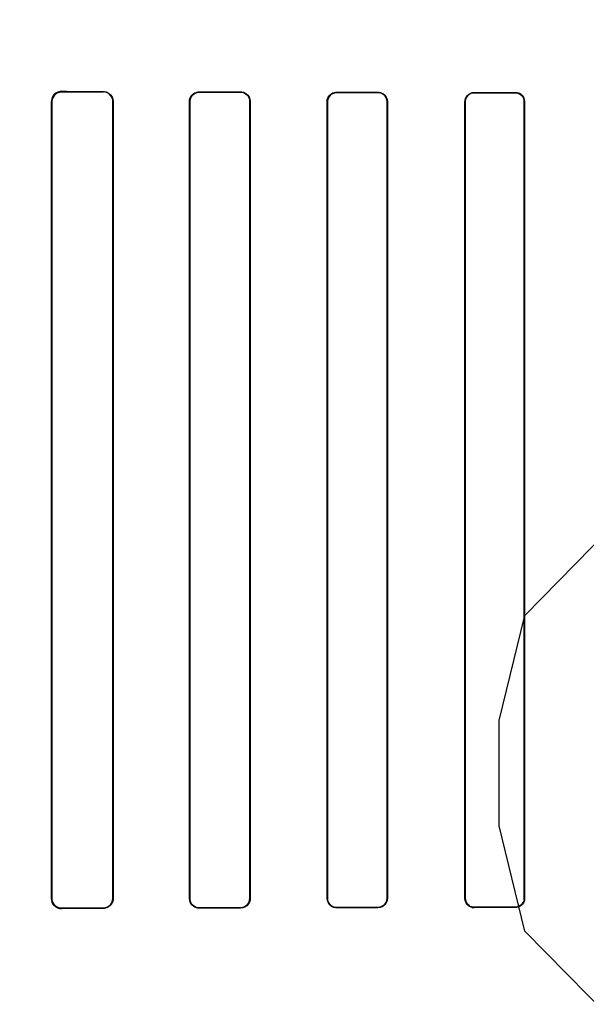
# Model space of a CAD drawing. Header units: millimetres. Extents: x 0 to 297, y 0 to 210.
# Tile 138 of 256: x 55.988 to 56.153, y 157.752 to 158.039. Entities that reach past the tile are written whole.
import ezdxf

# ---------------------------------------------------------------- set-up
doc = ezdxf.new("R2010")
doc.units = ezdxf.units.MM
doc.header["$LTSCALE"] = 16.335
doc.layers.get('0').update_dxf_attribs({"linetype": 'CONTINUOUS'})
for name, color, linetype in [('AXES_REF', 7, 'CONTINUOUS'), ('INTFCLR_1', 7, 'CONTINUOUS'), ('INTFCLR_72935', 7, 'CONTINUOUS')]:
    doc.layers.add(name, color=color, linetype=linetype)

msp = doc.modelspace()

# ---------------------------------------------------------------- linework, layer by layer
at = {"color": 7, "linetype": 'Continuous'}
for p, q in [((56.1349, 157.86568), (56.1649, 157.89632)), ((56.1274, 157.83504), (56.1349, 157.86568)), ((56.1274, 157.8044), (56.1274, 157.83504)), ((56.1349, 157.77377), (56.1274, 157.8044)), ((56.1649, 157.74313), (56.1349, 157.77377))]:
    msp.add_line(p, q, dxfattribs=at)
for radius in [7.75666, 7.756, 7.70633]:
    msp.add_circle((57.5224, 154.5393), radius, dxfattribs=at)
msp.add_arc((57.5224, 154.5393), 7.68, 278.277129, 261.722871, dxfattribs=at)
at = {"layer": 'AXES_REF', "color": 9, "linetype": 'Continuous'}
for radius in [7.07561, 4.74286]:
    msp.add_circle((57.5224, 154.5393), radius, dxfattribs=at)
at = {"layer": 'INTFCLR_1', "color": 9, "linetype": 'Continuous'}
for p, q in [((56.00018, 158.0183), (56.00018, 158.01818)), ((56.01218, 158.01814), (56.01218, 158.01825)), ((56.04018, 158.01817), (56.04018, 158.01806)), ((56.05218, 158.01803), (56.05218, 158.01813)), ((56.08018, 158.01806), (56.08018, 158.01796)), ((56.09218, 158.01794), (56.09218, 158.01804)), ((56.12018, 158.01798), (56.12018, 158.01789)), ((56.13218, 158.01787), (56.13218, 158.01796)), ((55.99728, 158.01529), (55.99715, 158.01529)), ((56.01513, 158.01529), (56.01502, 158.01529)), ((56.0374, 158.01529), (56.03729, 158.01529)), ((56.05501, 158.01529), (56.05491, 158.01529)), ((56.07749, 158.01529), (56.07739, 158.01529)), ((56.09492, 158.01529), (56.09482, 158.01529)), ((56.11757, 158.01529), (56.11747, 158.01529)), ((56.13485, 158.01529), (56.13476, 158.01529)), ((55.99715, 157.78329), (55.99728, 157.78329)), ((56.01502, 157.78329), (56.01513, 157.78329)), ((56.03729, 157.78329), (56.0374, 157.78329)), ((56.05491, 157.78329), (56.05501, 157.78329)), ((56.07739, 157.78329), (56.07749, 157.78329)), ((56.09482, 157.78329), (56.09492, 157.78329)), ((56.11747, 157.78329), (56.11757, 157.78329)), ((56.13476, 157.78329), (56.13485, 157.78329)), ((56.00018, 157.7804), (56.00018, 157.78028)), ((56.01218, 157.78032), (56.01218, 157.78044)), ((56.04018, 157.78052), (56.04018, 157.78041)), ((56.05218, 157.78044), (56.05218, 157.78055)), ((56.08018, 157.78061), (56.08018, 157.78051)), ((56.09218, 157.78054), (56.09218, 157.78063)), ((56.12018, 157.78068), (56.12018, 157.78059)), ((56.13218, 157.78061), (56.13218, 157.7807))]:
    msp.add_line(p, q, dxfattribs=at)
at = {"layer": 'INTFCLR_1', "color": 6, "linetype": 'Continuous'}
for p, q in [((55.99715, 157.78329), (55.99715, 158.01529)), ((55.99728, 157.78329), (55.99728, 158.01529)), ((56.01502, 158.01529), (56.01502, 157.78329)), ((56.01513, 158.01529), (56.01513, 157.78329)), ((56.03729, 157.78329), (56.03729, 158.01529)), ((56.0374, 157.78329), (56.0374, 158.01529)), ((56.05491, 158.01529), (56.05491, 157.78329)), ((56.05501, 158.01529), (56.05501, 157.78329)), ((56.07739, 157.78329), (56.07739, 158.01529)), ((56.07749, 157.78329), (56.07749, 158.01529)), ((56.09482, 158.01529), (56.09482, 157.78329)), ((56.09492, 158.01529), (56.09492, 157.78329)), ((56.11747, 157.78329), (56.11747, 158.01529)), ((56.11757, 157.78329), (56.11757, 158.01529)), ((56.13476, 158.01529), (56.13476, 157.78329)), ((56.13485, 158.01529), (56.13485, 157.78329))]:
    msp.add_line(p, q, dxfattribs=at)
at = {"layer": 'INTFCLR_1', "color": 7, "linetype": 'Continuous'}
msp.add_lwpolyline([(55.99918, 157.78044), (55.99928, 157.78041), (55.99939, 157.78038), (55.99949, 157.78035), (55.9996, 157.78033), (55.99971, 157.78031), (55.99983, 157.7803), (55.99994, 157.78029), (56.00006, 157.78028), (56.00018, 157.78028)], dxfattribs=at)
at = {"layer": 'INTFCLR_1', "color": 6, "linetype": 'Continuous'}
for centre, major_axis, start_param, end_param in [((56.30618, 158.01929), (0.41724, 0), -2.394089, -2.352695), ((56.30618, 158.01929), (0.44124, 0), -2.337129, -2.300034), ((56.30618, 158.01929), (0.41724, 0), -2.262072, -2.225293), ((56.30618, 158.01929), (0.44124, 0), -2.217858, -2.184193), ((56.30618, 158.01929), (0.41724, 0), -2.143198, -2.109347), ((56.30618, 158.01929), (0.44124, 0), -2.10853, -2.077154), ((56.30618, 158.01929), (0.41724, 0), -2.032847, -2.000965), ((56.30618, 158.01929), (0.44124, 0), -2.005937, -1.976148), ((56.30618, 157.77929), (0.44124, 0), 2.300034, 2.337129), ((56.30618, 157.77929), (0.41724, 0), 2.352695, 2.394089), ((56.30618, 157.77929), (0.44124, 0), 2.184193, 2.217858), ((56.30618, 157.77929), (0.41724, 0), 2.225293, 2.262072), ((56.30618, 157.77929), (0.44124, 0), 2.077154, 2.10853), ((56.30618, 157.77929), (0.41724, 0), 2.109347, 2.143198), ((56.30618, 157.77929), (0.44124, 0), 1.976148, 2.005937), ((56.30618, 157.77929), (0.41724, 0), 2.000965, 2.032847)]:
    msp.add_ellipse(centre, major_axis=major_axis, ratio=0.003491, start_param=start_param, end_param=end_param, dxfattribs=at)
for points, knots in [([(55.99728, 158.01529), (55.99728, 158.01587), (55.99772, 158.01737), (55.99928, 158.01818), (56.00018, 158.01818)], [0, 0, 0, 0, 0.392608, 1, 1, 1, 1]), ([(56.01218, 158.01825), (56.01277, 158.01825), (56.01431, 158.01779), (56.01513, 158.0162), (56.01513, 158.01529)], [0, 0, 0, 0, 0.394588, 1, 1, 1, 1]), ([(56.03729, 158.01529), (56.03729, 158.01588), (56.03775, 158.01739), (56.0393, 158.01817), (56.04018, 158.01817)], [0, 0, 0, 0, 0.405294, 1, 1, 1, 1]), ([(56.0374, 158.01529), (56.0374, 158.01587), (56.03785, 158.01732), (56.03934, 158.01806), (56.04018, 158.01806)], [0, 0, 0, 0, 0.4116, 1, 1, 1, 1]), ([(56.05218, 158.01813), (56.05271, 158.01813), (56.05418, 158.01772), (56.05501, 158.01619), (56.05501, 158.01529)], [0, 0, 0, 0, 0.373746, 1, 1, 1, 1]), ([(56.05218, 158.01803), (56.05269, 158.01803), (56.0541, 158.01764), (56.05491, 158.01616), (56.05491, 158.01529)], [0, 0, 0, 0, 0.369219, 1, 1, 1, 1]), ([(56.07739, 158.01529), (56.07739, 158.01588), (56.07786, 158.01734), (56.07935, 158.01806), (56.08018, 158.01806)], [0, 0, 0, 0, 0.419413, 1, 1, 1, 1]), ([(56.07749, 158.01529), (56.07749, 158.01586), (56.07795, 158.01727), (56.07939, 158.01797), (56.08018, 158.01796)], [0, 0, 0, 0, 0.422805, 1, 1, 1, 1]), ([(56.09218, 158.01804), (56.09268, 158.01804), (56.0941, 158.01766), (56.09492, 158.01618), (56.09492, 158.01529)], [0, 0, 0, 0, 0.361997, 1, 1, 1, 1]), ([(56.09218, 158.01794), (56.09272, 158.01794), (56.0941, 158.01752), (56.09482, 158.01609), (56.09482, 158.01529)], [0, 0, 0, 0, 0.401644, 1, 1, 1, 1]), ([(56.11747, 158.01529), (56.11747, 158.01588), (56.11794, 158.01729), (56.11939, 158.01798), (56.12018, 158.01798)], [0, 0, 0, 0, 0.429291, 1, 1, 1, 1]), ([(56.11757, 158.01529), (56.11757, 158.01586), (56.11802, 158.01723), (56.11942, 158.01789), (56.12018, 158.01789)], [0, 0, 0, 0, 0.431437, 1, 1, 1, 1]), ([(56.13218, 158.01796), (56.13266, 158.01796), (56.13403, 158.01761), (56.13485, 158.01616), (56.13485, 158.01529)], [0, 0, 0, 0, 0.354298, 1, 1, 1, 1]), ([(56.13218, 158.01787), (56.13269, 158.01787), (56.13404, 158.01747), (56.13476, 158.01608), (56.13476, 158.01529)], [0, 0, 0, 0, 0.393954, 1, 1, 1, 1]), ([(56.00018, 157.7804), (55.9996, 157.78039), (55.99809, 157.78083), (55.99728, 157.78239), (55.99728, 157.78329)], [0, 0, 0, 0, 0.39382, 1, 1, 1, 1]), ([(56.01502, 157.78329), (56.01502, 157.7827), (56.01457, 157.78122), (56.01304, 157.78044), (56.01218, 157.78044)], [0, 0, 0, 0, 0.402384, 1, 1, 1, 1]), ([(56.01513, 157.78329), (56.01513, 157.7827), (56.01468, 157.78115), (56.01309, 157.78032), (56.01218, 157.78032)], [0, 0, 0, 0, 0.39343, 1, 1, 1, 1]), ([(56.04018, 157.78041), (56.03962, 157.78041), (56.03812, 157.78082), (56.03729, 157.78238), (56.03729, 157.78329)], [0, 0, 0, 0, 0.379371, 1, 1, 1, 1]), ([(56.04018, 157.78052), (56.03965, 157.78051), (56.03821, 157.78091), (56.0374, 157.78241), (56.0374, 157.78329)], [0, 0, 0, 0, 0.373842, 1, 1, 1, 1]), ([(56.05491, 157.78329), (56.05491, 157.78271), (56.05446, 157.78128), (56.05299, 157.78055), (56.05218, 157.78055)], [0, 0, 0, 0, 0.417006, 1, 1, 1, 1]), ([(56.05501, 157.78329), (56.05501, 157.78269), (56.05455, 157.78121), (56.05302, 157.78044), (56.05218, 157.78044)], [0, 0, 0, 0, 0.412854, 1, 1, 1, 1]), ([(56.08018, 157.78051), (56.07966, 157.78051), (56.07822, 157.78089), (56.07739, 157.78239), (56.07739, 157.78329)], [0, 0, 0, 0, 0.365847, 1, 1, 1, 1]), ([(56.08018, 157.78061), (56.07968, 157.78061), (56.0783, 157.78097), (56.07749, 157.78242), (56.07749, 157.78329)], [0, 0, 0, 0, 0.362579, 1, 1, 1, 1]), ([(56.09482, 157.78329), (56.09482, 157.78271), (56.09437, 157.78132), (56.09295, 157.78064), (56.09218, 157.78063)], [0, 0, 0, 0, 0.426865, 1, 1, 1, 1]), ([(56.09492, 157.78329), (56.09492, 157.78269), (56.09445, 157.78126), (56.09298, 157.78054), (56.09218, 157.78054)], [0, 0, 0, 0, 0.424164, 1, 1, 1, 1]), ([(56.12018, 157.78059), (56.11969, 157.78059), (56.11829, 157.78095), (56.11747, 157.78241), (56.11747, 157.78329)], [0, 0, 0, 0, 0.356865, 1, 1, 1, 1]), ([(56.12018, 157.78068), (56.11965, 157.78068), (56.11829, 157.78108), (56.11757, 157.78249), (56.11757, 157.78329)], [0, 0, 0, 0, 0.396507, 1, 1, 1, 1]), ([(56.13476, 157.78329), (56.13476, 157.78272), (56.1343, 157.78136), (56.13292, 157.7807), (56.13218, 157.7807)], [0, 0, 0, 0, 0.434514, 1, 1, 1, 1]), ([(56.13485, 157.78329), (56.13485, 157.7827), (56.13438, 157.78129), (56.13295, 157.78061), (56.13218, 157.78061)], [0, 0, 0, 0, 0.432834, 1, 1, 1, 1])]:
    msp.add_open_spline(points, degree=3, knots=knots, dxfattribs=at)
at = {"layer": 'INTFCLR_1', "color": 7, "linetype": 'Continuous'}
msp.add_open_spline([(56.00018, 157.78028), (55.99956, 157.78028), (55.99799, 157.78074), (55.99715, 157.78237), (55.99715, 157.78329)], degree=3, knots=[0, 0, 0, 0, 0.401573, 1, 1, 1, 1], dxfattribs=at)
at = {"layer": 'INTFCLR_72935', "color": 9, "linetype": 'Continuous'}
for p, q in [((56.00018, 158.01818), (56.00018, 158.0183)), ((56.01218, 158.01825), (56.01218, 158.01814)), ((56.04018, 158.01806), (56.04018, 158.01817)), ((56.05218, 158.01813), (56.05218, 158.01803)), ((56.08018, 158.01796), (56.08018, 158.01806)), ((56.09218, 158.01804), (56.09218, 158.01794)), ((56.12018, 158.01789), (56.12018, 158.01798)), ((56.13218, 158.01796), (56.13218, 158.01787)), ((55.99715, 158.01529), (55.99728, 158.01529)), ((56.01502, 158.01529), (56.01513, 158.01529)), ((56.03729, 158.01529), (56.0374, 158.01529)), ((56.05491, 158.01529), (56.05501, 158.01529)), ((56.07739, 158.01529), (56.07749, 158.01529)), ((56.09482, 158.01529), (56.09492, 158.01529)), ((56.11747, 158.01529), (56.11757, 158.01529)), ((56.13476, 158.01529), (56.13485, 158.01529)), ((55.99728, 157.78329), (55.99715, 157.78329)), ((56.01513, 157.78329), (56.01502, 157.78329)), ((56.0374, 157.78329), (56.03729, 157.78329)), ((56.05501, 157.78329), (56.05491, 157.78329)), ((56.07749, 157.78329), (56.07739, 157.78329)), ((56.09492, 157.78329), (56.09482, 157.78329)), ((56.11757, 157.78329), (56.11747, 157.78329)), ((56.13485, 157.78329), (56.13476, 157.78329)), ((56.00018, 157.78028), (56.00018, 157.7804)), ((56.01218, 157.78044), (56.01218, 157.78032)), ((56.04018, 157.78041), (56.04018, 157.78052)), ((56.05218, 157.78055), (56.05218, 157.78044)), ((56.08018, 157.78051), (56.08018, 157.78061)), ((56.09218, 157.78063), (56.09218, 157.78054)), ((56.12018, 157.78059), (56.12018, 157.78068)), ((56.13218, 157.7807), (56.13218, 157.78061))]:
    msp.add_line(p, q, dxfattribs=at)
at = {"layer": 'INTFCLR_72935', "color": 6, "linetype": 'Continuous'}
for p, q in [((55.99715, 158.01529), (55.99715, 157.78329)), ((55.99728, 158.01529), (55.99728, 157.78329)), ((56.01502, 157.78329), (56.01502, 158.01529)), ((56.01513, 157.78329), (56.01513, 158.01529)), ((56.03729, 158.01529), (56.03729, 157.78329)), ((56.0374, 158.01529), (56.0374, 157.78329)), ((56.05491, 157.78329), (56.05491, 158.01529)), ((56.05501, 157.78329), (56.05501, 158.01529)), ((56.07739, 158.01529), (56.07739, 157.78329)), ((56.07749, 158.01529), (56.07749, 157.78329)), ((56.09482, 157.78329), (56.09482, 158.01529)), ((56.09492, 157.78329), (56.09492, 158.01529)), ((56.11747, 158.01529), (56.11747, 157.78329)), ((56.11757, 158.01529), (56.11757, 157.78329)), ((56.13476, 157.78329), (56.13476, 158.01529)), ((56.13485, 157.78329), (56.13485, 158.01529))]:
    msp.add_line(p, q, dxfattribs=at)
at = {"layer": 'INTFCLR_72935', "color": 7, "linetype": 'Continuous'}
msp.add_lwpolyline([(55.99918, 158.01813), (55.99928, 158.01816), (55.99939, 158.01819), (55.99949, 158.01822), (55.9996, 158.01824), (55.99971, 158.01826), (55.99983, 158.01828), (55.99994, 158.01829), (56.00006, 158.0183), (56.00018, 158.0183)], dxfattribs=at)
at = {"layer": 'INTFCLR_72935', "color": 6, "linetype": 'Continuous'}
msp.add_arc((56.00016, 157.78329), 0.00301, 180.0019, 270.2168, dxfattribs=at)
for centre, major_axis, start_param, end_param in [((56.30618, 158.01929), (0.41724, 0), -2.394089, -2.352695), ((56.30618, 158.01929), (0.44124, 0), -2.337129, -2.300034), ((56.30618, 158.01929), (0.41724, 0), -2.262072, -2.225293), ((56.30618, 158.01929), (0.44124, 0), -2.217858, -2.184193), ((56.30618, 158.01929), (0.41724, 0), -2.143198, -2.109347), ((56.30618, 158.01929), (0.44124, 0), -2.10853, -2.077154), ((56.30618, 158.01929), (0.41724, 0), -2.032847, -2.000965), ((56.30618, 158.01929), (0.44124, 0), -2.005937, -1.976148), ((56.30618, 157.77929), (0.44124, 0), 2.300034, 2.337129), ((56.30618, 157.77929), (0.41724, 0), 2.352695, 2.394089), ((56.30618, 157.77929), (0.44124, 0), 2.184193, 2.217858), ((56.30618, 157.77929), (0.41724, 0), 2.225293, 2.262072), ((56.30618, 157.77929), (0.44124, 0), 2.077154, 2.10853), ((56.30618, 157.77929), (0.41724, 0), 2.109347, 2.143198), ((56.30618, 157.77929), (0.44124, 0), 1.976148, 2.005937), ((56.30618, 157.77929), (0.41724, 0), 2.000965, 2.032847)]:
    msp.add_ellipse(centre, major_axis=major_axis, ratio=0.003491, start_param=start_param, end_param=end_param, dxfattribs=at)
at = {"layer": 'INTFCLR_72935', "color": 7, "linetype": 'Continuous'}
msp.add_open_spline([(56.00018, 158.0183), (55.99956, 158.01829), (55.99799, 158.01783), (55.99715, 158.01621), (55.99715, 158.01529)], degree=3, knots=[0, 0, 0, 0, 0.401573, 1, 1, 1, 1], dxfattribs=at)
at = {"layer": 'INTFCLR_72935', "color": 6, "linetype": 'Continuous'}
for points, knots in [([(56.00018, 158.01818), (55.99959, 158.01818), (55.99808, 158.01773), (55.99728, 158.01617), (55.99728, 158.01529)], [0, 0, 0, 0, 0.398583, 1, 1, 1, 1]), ([(56.01218, 158.01825), (56.01278, 158.01825), (56.01432, 158.01778), (56.01513, 158.01619), (56.01513, 158.01529)], [0, 0, 0, 0, 0.400719, 1, 1, 1, 1]), ([(56.01502, 158.01529), (56.01502, 158.01587), (56.01457, 158.01735), (56.01304, 158.01814), (56.01218, 158.01814)], [0, 0, 0, 0, 0.400302, 1, 1, 1, 1]), ([(56.03729, 158.01529), (56.03729, 158.01588), (56.03775, 158.01739), (56.0393, 158.01817), (56.04018, 158.01817)], [0, 0, 0, 0, 0.404898, 1, 1, 1, 1]), ([(56.04018, 158.01806), (56.03964, 158.01806), (56.03819, 158.01765), (56.0374, 158.01616), (56.0374, 158.01529)], [0, 0, 0, 0, 0.383513, 1, 1, 1, 1]), ([(56.05218, 158.01813), (56.05273, 158.01813), (56.0542, 158.01771), (56.05501, 158.01618), (56.05501, 158.01529)], [0, 0, 0, 0, 0.383063, 1, 1, 1, 1]), ([(56.05491, 158.01529), (56.05491, 158.01587), (56.05446, 158.0173), (56.05299, 158.01803), (56.05218, 158.01803)], [0, 0, 0, 0, 0.417182, 1, 1, 1, 1]), ([(56.07739, 158.01529), (56.07739, 158.01588), (56.07786, 158.01734), (56.07936, 158.01806), (56.08018, 158.01806)], [0, 0, 0, 0, 0.422387, 1, 1, 1, 1]), ([(56.08018, 158.01796), (56.07968, 158.01797), (56.0783, 158.0176), (56.07749, 158.01615), (56.07749, 158.01529)], [0, 0, 0, 0, 0.362578, 1, 1, 1, 1]), ([(56.09218, 158.01804), (56.09269, 158.01804), (56.09411, 158.01765), (56.09492, 158.01616), (56.09492, 158.01529)], [0, 0, 0, 0, 0.370654, 1, 1, 1, 1]), ([(56.09482, 158.01529), (56.09482, 158.01587), (56.09437, 158.01726), (56.09295, 158.01794), (56.09218, 158.01794)], [0, 0, 0, 0, 0.429388, 1, 1, 1, 1]), ([(56.11747, 158.01529), (56.11747, 158.01588), (56.11795, 158.0173), (56.1194, 158.01798), (56.12018, 158.01798)], [0, 0, 0, 0, 0.434167, 1, 1, 1, 1]), ([(56.12018, 158.01789), (56.11964, 158.01789), (56.11828, 158.01748), (56.11757, 158.01608), (56.11757, 158.01529)], [0, 0, 0, 0, 0.404563, 1, 1, 1, 1]), ([(56.13485, 158.01529), (56.13485, 158.01588), (56.13438, 158.01728), (56.13295, 158.01796), (56.13218, 158.01796)], [0, 0, 0, 0, 0.432833, 1, 1, 1, 1]), ([(56.13476, 158.01529), (56.13476, 158.01586), (56.1343, 158.01722), (56.13291, 158.01787), (56.13218, 158.01787)], [0, 0, 0, 0, 0.438506, 1, 1, 1, 1]), ([(55.99728, 157.78329), (55.99728, 157.78271), (55.99772, 157.7812), (55.99928, 157.78039), (56.00018, 157.7804)], [0, 0, 0, 0, 0.392511, 1, 1, 1, 1]), ([(56.01218, 157.78044), (56.01274, 157.78044), (56.01422, 157.78088), (56.01502, 157.78241), (56.01502, 157.78329)], [0, 0, 0, 0, 0.393004, 1, 1, 1, 1]), ([(56.01513, 157.78329), (56.01513, 157.7827), (56.01468, 157.78116), (56.01309, 157.78032), (56.01218, 157.78032)], [0, 0, 0, 0, 0.391624, 1, 1, 1, 1]), ([(56.04018, 157.78041), (56.03961, 157.78041), (56.03811, 157.78084), (56.03729, 157.78239), (56.03729, 157.78329)], [0, 0, 0, 0, 0.387522, 1, 1, 1, 1]), ([(56.0374, 157.78329), (56.0374, 157.78271), (56.03785, 157.78125), (56.03934, 157.78051), (56.04018, 157.78052)], [0, 0, 0, 0, 0.411738, 1, 1, 1, 1]), ([(56.05218, 157.78055), (56.0527, 157.78055), (56.05412, 157.78095), (56.05491, 157.78242), (56.05491, 157.78329)], [0, 0, 0, 0, 0.378712, 1, 1, 1, 1]), ([(56.05501, 157.78329), (56.05501, 157.78269), (56.05455, 157.78121), (56.05303, 157.78044), (56.05218, 157.78044)], [0, 0, 0, 0, 0.411614, 1, 1, 1, 1]), ([(56.08018, 157.78051), (56.07964, 157.78051), (56.0782, 157.78091), (56.07739, 157.78241), (56.07739, 157.78329)], [0, 0, 0, 0, 0.376214, 1, 1, 1, 1]), ([(56.07749, 157.78329), (56.07749, 157.7827), (56.07795, 157.7813), (56.07939, 157.78061), (56.08018, 157.78061)], [0, 0, 0, 0, 0.426616, 1, 1, 1, 1]), ([(56.09218, 157.78063), (56.09273, 157.78064), (56.09411, 157.78106), (56.09482, 157.78249), (56.09482, 157.78329)], [0, 0, 0, 0, 0.409084, 1, 1, 1, 1]), ([(56.09492, 157.78329), (56.09492, 157.78269), (56.09445, 157.78125), (56.09298, 157.78054), (56.09218, 157.78054)], [0, 0, 0, 0, 0.425926, 1, 1, 1, 1]), ([(56.11747, 157.78329), (56.11747, 157.7827), (56.11794, 157.78128), (56.11939, 157.78059), (56.12018, 157.78059)], [0, 0, 0, 0, 0.42929, 1, 1, 1, 1]), ([(56.11757, 157.78329), (56.11757, 157.78271), (56.11803, 157.78134), (56.11943, 157.78068), (56.12018, 157.78068)], [0, 0, 0, 0, 0.436653, 1, 1, 1, 1]), ([(56.13218, 157.7807), (56.1327, 157.7807), (56.13405, 157.78111), (56.13476, 157.7825), (56.13476, 157.78329)], [0, 0, 0, 0, 0.400765, 1, 1, 1, 1]), ([(56.13485, 157.78329), (56.13485, 157.78269), (56.13438, 157.78129), (56.13294, 157.78061), (56.13218, 157.78061)], [0, 0, 0, 0, 0.43647, 1, 1, 1, 1])]:
    msp.add_open_spline(points, degree=3, knots=knots, dxfattribs=at)

doc.saveas('drawing.dxf')
